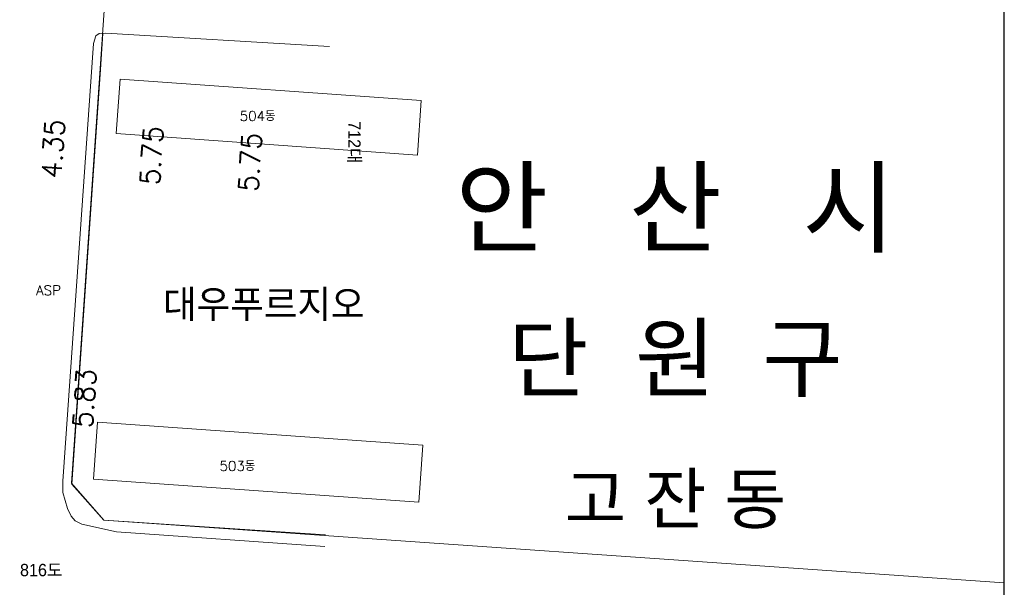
# Model space of a CAD drawing. Header units: metres. Extents: x 183400 to 184400, y 422200 to 427800.
# Tile 33 of 221: x 184100 to 184300, y 423148 to 423263. Entities that reach past the tile are written whole.
import ezdxf
from ezdxf.enums import TextEntityAlignment as Align

# ---------------------------------------------------------------- set-up
doc = ezdxf.new("R2010")
doc.units = ezdxf.units.M
for name, color, linetype in [('도면리-t', 252, 'Continuous'), ('일람표', 7, 'Continuous'), ('횡단타점', 11, 'Continuous')]:
    doc.layers.add(name, color=color, linetype=linetype)
for name, color, linetype, lineweight in [('지번', 252, 'Continuous', 5), ('지적', 252, 'Continuous', 5), ('현황도', 7, 'Continuous', 5)]:
    doc.layers.add(name, color=color, linetype=linetype, lineweight=lineweight)
doc.styles.add('GHS', font='ROMANS', dxfattribs={"bigfont": 'GHS'})
doc.styles.add('gwang', font='romans.shx', dxfattribs={"bigfont": ' WHGTXT.SHX'})
doc.styles.get("Standard").update_dxf_attribs({"font": 'romans.shx', "bigfont": 'ghs.shx'})
doc.styles.add('UPM', font='Gulim.ttf')
doc.styles.add('돋움', font='Dotum.ttf')

msp = doc.modelspace()

# ---------------------------------------------------------------- linework, layer by layer
at = {"layer": '일람표'}
msp.add_lwpolyline([(183700, 423000), (184300, 423000), (184300, 423400), (183700, 423400)], close=True, dxfattribs=at)
at = {"layer": '지적', "linetype": 'Continuous'}
for points in [[(184300, 423148.73), (184117.56, 423161.36), (184110.99, 423168.91), (184120.1, 423300.85), (184128.76, 423426.24), (184129.31, 423434.14), (184136.86, 423440.71), (184102.8, 423443.07)], [(184224.23, 423419.62), (184215.57, 423294.23), (184120.1, 423300.85), (184110.99, 423168.91), (184117.56, 423161.36), (184300, 423148.73)]]:
    msp.add_lwpolyline(points, dxfattribs=at)
at = {"layer": '현황도'}
for points in [[(184162.34, 423156.09), (184120.1, 423159), (184113.07, 423160.6), (184111.74, 423161.27), (184110.91, 423162.21), (184110.19, 423163.76), (184109.19, 423167.03), (184109.19, 423169.31), (184115.46, 423257.97), (184115.9, 423259.49), (184116.6, 423259.96), (184117.93, 423260.04), (184163.24, 423257.31)], [(184116.84, 423252.71), (184117.33, 423260.01)], [(184117.51, 423161.41), (184111.02, 423168.69), (184116.84, 423252.71)], [(184120.06, 423239.7), (184120.85, 423250.75)], [(184120.85, 423250.75), (184181.85, 423246.39)], [(184181.85, 423246.39), (184181.06, 423235.34)], [(184120.06, 423239.7), (184181.06, 423235.34)], [(184115.41, 423169.67), (184116.23, 423181.24)], [(184116.23, 423181.24), (184182.15, 423176.6)], [(184182.15, 423176.6), (184181.34, 423165.02)], [(184115.41, 423169.67), (184181.34, 423165.02)], [(184117.51, 423161.41), (184162.44, 423158.42)]]:
    msp.add_lwpolyline(points, dxfattribs=at)

# ---------------------------------------------------------------- texts
at = {"layer": '도면리-t', "style": '돋움'}
for s, height, p in [('안   산   시', 15, (184233.33, 423224.87)), ('단  원  구', 13, (184233.33, 423194.37)), ('고 잔 동', 10, (184233.33, 423165.84))]:
    msp.add_text(s, height=height, dxfattribs=at).set_placement(p, align=Align.MIDDLE)
at = {"layer": '지번', "style": 'UPM'}
msp.add_text('712대', height=2.5, rotation=270, dxfattribs=at).set_placement((184168.31, 423237.93), align=Align.MIDDLE_CENTER)
msp.add_text('816도', height=2.5, dxfattribs=at).set_placement((184104.84, 423151.29), align=Align.MIDDLE_CENTER)
at = {"layer": '현황도', "style": 'GHS'}
for s, p in [('504동', (184145.06, 423242.26)), ('ASP', (184103.78, 423206.96)), ('503동', (184140.97, 423171.37))]:
    msp.add_text(s, height=2, dxfattribs=at).set_placement(p)
at = {"layer": '현황도'}
msp.add_text('대우푸르지오', height=6.432, dxfattribs=at).set_placement((184129.53, 423201.71))
at = {"layer": '횡단타점', "color": 171, "style": 'gwang'}
for s, p in [('4.35', (184109.25, 423236.48)), ('5.75', (184129.2, 423235.13)), ('5.75', (184149.16, 423233.78)), ('5.83', (184115.61, 423185.94))]:
    msp.add_text(s, height=4, rotation=86.1313, dxfattribs=at).set_placement(p, align=Align.CENTER)

doc.saveas('drawing.dxf')
